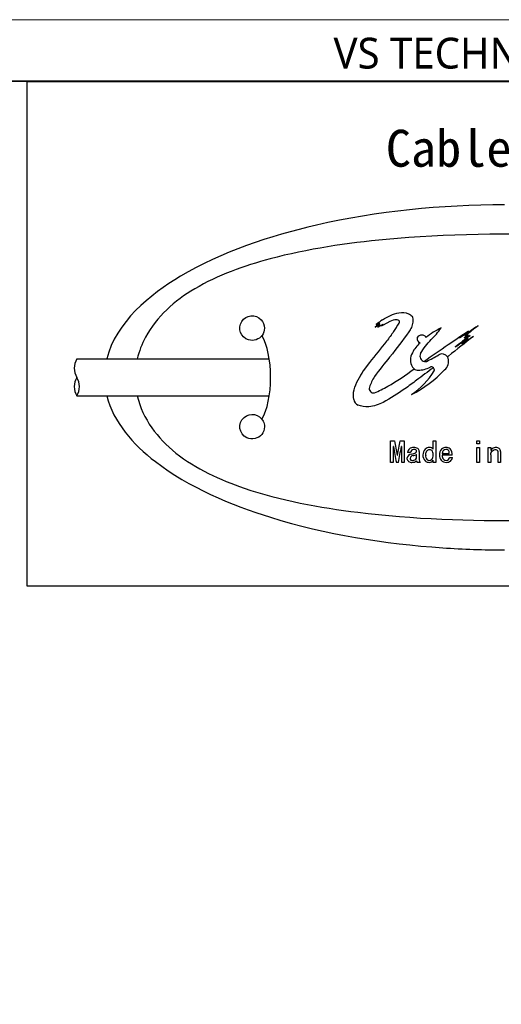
# Model space of a CAD drawing. Header units: millimetres. Extents: x -201 to 202, y 143 to 428.
# Tile 16 of 17: x 119 to 158, y 348 to 428. Entities that reach past the tile are written whole.
import ezdxf

# ---------------------------------------------------------------- set-up
doc = ezdxf.new("R2010")
doc.units = ezdxf.units.MM
doc.header["$LTSCALE"] = 0.25
doc.linetypes.add('HIDDEN', pattern=[9.525, 6.35, -3.175])
for name, color, linetype in [('CABLE 3P', 7, 'Continuous'), ('CABLE TAG (BLUE)', 7, 'Continuous'), ('FORM', 7, 'Continuous')]:
    doc.layers.add(name, color=color, linetype=linetype)
doc.layers.add('EMPTY LINE', color=252, linetype='Continuous', lineweight=0, plot=False)
doc.layers.add('TXT1', color=5, linetype='Continuous', lineweight=15)
doc.styles.add('VS Standard', font='msgothic.ttc', dxfattribs={"height": 3})
doc.styles.add('VST_ﾒｲﾘｵ', font='txt', dxfattribs={"height": 2.5})

msp = doc.modelspace()

# ---------------------------------------------------------------- linework, layer by layer
at = {"layer": 'CABLE 3P', "color": 0}
for p, q in [((123.4643, 400.2141), (139.0941, 400.2141)), ((123.4643, 397.2141), (139.0936, 397.2141))]:
    msp.add_line(p, q, dxfattribs=at)
at = {"layer": 'CABLE 3P'}
for centre, start, end in [((124.6643, 399.4641), 147.994617, 212.005383), ((124.6643, 397.9641), 147.994617, 212.005383), ((122.2643, 397.9641), 327.994617, 32.005383)]:
    msp.add_arc(centre, 1.4151, start, end, dxfattribs=at)
at = {"layer": 'CABLE TAG (BLUE)', "lineweight": 25}
for p, q in [((148.0818, 403.0887), (147.7077, 402.8035)), ((147.7077, 402.8035), (148.0818, 403.006)), ((147.7834, 403.022), (148.0404, 403.1434)), ((147.9076, 402.7834), (148.3428, 403.0319)), ((148.1152, 402.9641), (147.9076, 402.7834)), ((148.0404, 403.1434), (147.9228, 403.0319)), ((147.9228, 403.0319), (148.0818, 403.0887)), ((148.0818, 403.006), (148.0156, 402.9284)), ((148.0156, 402.9284), (148.1152, 402.9641)), ((148.2221, 402.906), (148.7707, 403.2016)), ((148.3428, 403.0319), (148.2221, 402.906)), ((155.249, 402.2362), (154.9322, 401.9272)), ((154.9322, 401.9272), (155.2656, 402.1221)), ((155.0049, 402.094), (155.249, 402.2362)), ((155.2656, 402.1221), (155.0359, 401.876)), ((155.0359, 401.876), (155.3995, 402.1221)), ((153.6502, 400.4484), (153.5652, 400.3829)), ((147.2306, 399.9348), (146.7326, 399.2468)), ((148.9469, 393.5541), (149.2751, 393.5541)), ((148.9469, 391.8167), (148.9469, 393.554)), ((149.7264, 393.5541), (150.0546, 393.5541)), ((150.0546, 393.5541), (150.0546, 391.8167)), ((152.4138, 392.8869), (152.4138, 393.554)), ((152.4138, 393.554), (152.6189, 393.554)), ((152.6189, 393.554), (152.6189, 391.8167)), ((155.9525, 393.554), (156.1576, 393.554)), ((155.9525, 393.3142), (155.9525, 393.554)), ((156.1576, 393.3142), (155.9525, 393.3142)), ((156.1576, 393.554), (156.1576, 393.3142)), ((149.1725, 393.1041), (149.152, 393.1041)), ((149.152, 393.1041), (149.152, 391.8167)), ((149.8495, 393.1041), (149.829, 393.1041)), ((149.8495, 391.8167), (149.8495, 393.1041)), ((150.5572, 392.6184), (150.3316, 392.6184)), ((151.0598, 392.1524), (151.0598, 392.4677)), ((151.265, 392.7075), (151.265, 392.0139)), ((153.142, 392.5473), (153.7164, 392.5473)), ((155.9525, 391.8167), (155.9525, 393.0224)), ((155.9525, 393.0224), (156.1576, 393.0224)), ((156.1576, 393.0224), (156.1576, 391.8167)), ((156.8756, 391.8167), (156.8756, 393.0224)), ((156.8756, 393.0224), (157.0807, 393.0224)), ((157.0807, 393.0224), (157.0807, 392.788)), ((157.0807, 392.4413), (157.0807, 391.8167)), ((157.6757, 391.8167), (157.6757, 392.6718)), ((157.8808, 392.6896), (157.8808, 391.8167)), ((149.152, 391.8167), (148.9469, 391.8167)), ((149.5828, 391.8167), (149.4187, 391.8167)), ((149.4905, 392.406), (149.511, 392.406)), ((150.0546, 391.8167), (149.8495, 391.8167)), ((151.347, 391.8167), (151.1008, 391.8167)), ((152.4138, 391.8167), (152.4138, 391.9881)), ((152.6189, 391.8167), (152.4138, 391.8167)), ((153.9523, 392.406), (153.142, 392.406)), ((153.7267, 392.2221), (153.9626, 392.2221)), ((156.1576, 391.8167), (155.9525, 391.8167)), ((157.0807, 391.8167), (156.8756, 391.8167)), ((157.8808, 391.8167), (157.6757, 391.8167))]:
    msp.add_line(p, q, dxfattribs=at)
at = {"layer": 'CABLE TAG (BLUE)', "lineweight": 18}
for p, q in [((148.0818, 403.0887), (147.7077, 402.8035)), ((147.7077, 402.8035), (148.0818, 403.006)), ((147.7834, 403.022), (148.0404, 403.1434)), ((147.9076, 402.7834), (148.3428, 403.0319)), ((148.1152, 402.9641), (147.9076, 402.7834)), ((148.0404, 403.1434), (147.9228, 403.0319)), ((147.9228, 403.0319), (148.0818, 403.0887)), ((148.0818, 403.006), (148.0156, 402.9284)), ((148.0156, 402.9284), (148.1152, 402.9641)), ((148.2221, 402.906), (148.7707, 403.2016)), ((148.3428, 403.0319), (148.2221, 402.906)), ((155.249, 402.2362), (154.9322, 401.9272)), ((154.9322, 401.9272), (155.2656, 402.1221)), ((155.0049, 402.094), (155.249, 402.2362)), ((155.2656, 402.1221), (155.0359, 401.876)), ((155.0359, 401.876), (155.3995, 402.1221)), ((153.6502, 400.4484), (153.5652, 400.3829)), ((147.2306, 399.9348), (146.7326, 399.2468)), ((148.9469, 393.5541), (149.2751, 393.5541)), ((148.9469, 391.8167), (148.9469, 393.554)), ((149.7264, 393.5541), (150.0546, 393.5541)), ((150.0546, 393.5541), (150.0546, 391.8167)), ((152.4138, 392.8869), (152.4138, 393.554)), ((152.4138, 393.554), (152.6189, 393.554)), ((152.6189, 393.554), (152.6189, 391.8167)), ((155.9525, 393.554), (156.1576, 393.554)), ((155.9525, 393.3142), (155.9525, 393.554)), ((156.1576, 393.3142), (155.9525, 393.3142)), ((156.1576, 393.554), (156.1576, 393.3142)), ((149.1725, 393.1041), (149.152, 393.1041)), ((149.152, 393.1041), (149.152, 391.8167)), ((149.8495, 393.1041), (149.829, 393.1041)), ((149.8495, 391.8167), (149.8495, 393.1041)), ((150.5572, 392.6184), (150.3316, 392.6184)), ((151.0598, 392.1524), (151.0598, 392.4677)), ((151.265, 392.7075), (151.265, 392.0139)), ((153.142, 392.5473), (153.7164, 392.5473)), ((155.9525, 391.8167), (155.9525, 393.0224)), ((155.9525, 393.0224), (156.1576, 393.0224)), ((156.1576, 393.0224), (156.1576, 391.8167)), ((156.8756, 391.8167), (156.8756, 393.0224)), ((156.8756, 393.0224), (157.0807, 393.0224)), ((157.0807, 393.0224), (157.0807, 392.788)), ((157.0807, 392.4413), (157.0807, 391.8167)), ((157.6757, 391.8167), (157.6757, 392.6718)), ((157.8808, 392.6896), (157.8808, 391.8167)), ((149.152, 391.8167), (148.9469, 391.8167)), ((149.5828, 391.8167), (149.4187, 391.8167)), ((149.4905, 392.406), (149.511, 392.406)), ((150.0546, 391.8167), (149.8495, 391.8167)), ((151.347, 391.8167), (151.1008, 391.8167)), ((152.4138, 391.8167), (152.4138, 391.9881)), ((152.6189, 391.8167), (152.4138, 391.8167)), ((153.9523, 392.406), (153.142, 392.406)), ((153.7267, 392.2221), (153.9626, 392.2221)), ((156.1576, 391.8167), (155.9525, 391.8167)), ((157.0807, 391.8167), (156.8756, 391.8167)), ((157.8808, 391.8167), (157.6757, 391.8167))]:
    msp.add_line(p, q, dxfattribs=at)
at = {"layer": 'CABLE TAG (BLUE)', "lineweight": 25}
for centre, radius, start, end in [((203.8972, 325.6114), 95.6094, 125.56311, 125.9378), ((225.1853, 353.7367), 90.2594, 146.837118, 147.340582), ((149.5011, 403.2214), 0.1681, 318.707125, 41.292875), ((237.4776, 279.7302), 147.6537, 123.465611, 124.168814), ((231.9294, 303.5462), 125.0162, 127.366335, 127.974881), ((238.9385, 337.3196), 110.8824, 144.031923, 144.537865), ((155.9903, 396.6169), 6.7791, 115.699343, 127.972931), ((196.4209, 339.5944), 75.1358, 123.193143, 124.720463), ((271.3646, 253.3023), 188.4374, 127.876034, 128.659246), ((253.959, 275.7711), 160.2453, 127.955834, 128.504974), ((230.3508, 305.2874), 122.797, 127.682486, 128.11798), ((248.2186, 265.1112), 165.2734, 124.052849, 124.446316), ((290.3361, 284.9993), 183.5466, 140.540305, 141.230224), ((152.8966, 399.6698), 2.4139, 130.174991, 154.321757), ((311.4738, 171.4595), 278.8663, 124.474231, 124.958152), ((268.3839, 228.1242), 207.3282, 123.075681, 123.420086), ((241.9905, 304.7694), 130.2001, 131.783814, 132.080148), ((151.6825, 400.1413), 1.1199, 149.138077, 211.428691), ((151.7598, 400.4369), 0.4328, 151.302247, 260.65497), ((146.2841, 411.7577), 12.9992, 295.405554, 300.42453), ((153.1301, 400.1035), 0.5171, 32.713227, 120.607534), ((151.7616, 400.4425), 0.4384, 260.548532, 283.111501), ((152.8069, 400.0026), 0.855, 307.993994, 18.325076), ((153.1237, 400.1031), 0.5227, 18.7875, 32.370239), ((146.3863, 405.8883), 9.5544, 296.42151, 316.642835), ((147.2492, 402.4879), 6.1698, 303.313053, 328.204886), ((151.1733, 399.8297), 0.523, 211.383212, 232.062108), ((151.1768, 399.8306), 0.5259, 231.83439, 270.683639), ((151.223, 401.1541), 1.8498, 268.761872, 300.315181), ((152.237, 399.3051), 0.2647, 46.345988, 107.6579), ((152.2303, 399.3019), 0.2708, 346.16714, 45.818649), ((151.2252, 396.5934), 4.206, 148.505094, 161.755627), ((147.5608, 397.8017), 0.3475, 161.802386, 282.974636), ((146.5429, 397.0304), 0.604, 190.779684, 247.901821), ((272.609, 416.1007), 125.3779, 190.359829, 190.893611), ((27.5117, 415.8913), 124.2392, 349.103657, 349.642317), ((258.0032, 413.2469), 110.6791, 190.485843, 191.16438), ((40.2264, 413.3938), 111.4648, 348.83836, 349.512125), ((150.6879, 392.0793), 0.4104, 98.254719, 173.406463), ((150.7441, 392.6006), 0.4129, 130.639968, 177.53271), ((150.7859, 392.5267), 0.4964, 86.79324, 128.746441), ((150.8057, 392.6114), 0.2486, 88.172915, 178.39537), ((150.2864, 394.0712), 1.6224, 282.190824, 296.428614), ((150.3958, 393.8296), 1.5151, 284.402821, 295.99496), ((150.8609, 392.4869), 0.5376, 55.884074, 95.040423), ((150.8429, 392.5181), 0.3431, 63.070049, 94.891436), ((150.9346, 392.7177), 0.1238, 306.660999, 59.052228), ((150.9759, 392.7111), 0.2891, 359.315088, 49.822069), ((152.2605, 392.4054), 0.6954, 135.146951, 222.40317), ((152.0901, 392.548), 0.4744, 90.553333, 132.837693), ((152.0835, 392.5522), 0.4702, 45.380195, 89.751453), ((151.9503, 392.4696), 0.4649, 355.416948, 44.76478), ((151.93, 392.3853), 0.4861, 316.133614, 5.565455), ((153.5297, 392.4557), 0.6154, 135.510327, 184.625805), ((153.4502, 392.4782), 0.5443, 88.969833, 131.336045), ((153.5026, 392.5263), 0.3612, 135.589236, 176.659302), ((153.4777, 392.5295), 0.3415, 96.429838, 133.052102), ((153.4545, 392.6105), 0.2588, 49.047279, 93.32432), ((153.4606, 392.504), 0.5183, 52.253022, 90.071788), ((153.4292, 392.5906), 0.2905, 351.433916, 47.85207), ((153.3695, 392.4898), 0.5888, 351.820639, 46.076552), ((157.9078, 392.1025), 1.0742, 130.943979, 140.344421), ((157.4976, 392.5714), 0.4512, 88.224688, 130.613797), ((157.546, 392.6893), 0.3348, 0.081681, 95.898388), ((157.5034, 392.674), 0.1723, 359.274944, 50.004655), ((150.6284, 392.1628), 0.35, 185.976084, 278.527947), ((150.7015, 392.1413), 0.1751, 179.188272, 283.314697), ((150.7884, 392.0963), 0.2662, 93.400895, 169.735756), ((150.6978, 392.3899), 0.5735, 268.250278, 309.13719), ((150.7299, 392.3611), 0.3904, 271.756877, 327.693967), ((151.2244, 391.9269), 0.1656, 173.701919, 221.735985), ((151.563, 392.0222), 0.2981, 181.588378, 223.58465), ((152.0557, 392.282), 0.4633, 228.225772, 320.624597), ((152.297, 392.3531), 0.5025, 172.942097, 219.836022), ((152.0858, 392.2534), 0.2826, 231.828146, 313.527672), ((153.4449, 392.3478), 0.5317, 173.708952, 272.737114), ((153.5587, 392.3423), 0.4215, 171.305179, 225.852489), ((153.45, 392.2894), 0.3106, 233.468999, 273.745024), ((153.493, 392.2122), 0.2339, 264.409001, 2.409954), ((153.49, 392.3271), 0.5108, 267.781978, 308.602565), ((153.5008, 392.2763), 0.465, 311.474653, 353.300033)]:
    msp.add_arc(centre, radius, start, end, dxfattribs=at)
at = {"layer": 'CABLE TAG (BLUE)', "lineweight": 18}
for centre, radius, start, end in [((203.8972, 325.6114), 95.6094, 125.56311, 125.9378), ((225.1853, 353.7367), 90.2594, 146.837118, 147.340582), ((149.5011, 403.2214), 0.1681, 318.707125, 41.292875), ((237.4776, 279.7302), 147.6537, 123.465611, 124.168814), ((231.9294, 303.5462), 125.0162, 127.366335, 127.974881), ((238.9385, 337.3196), 110.8824, 144.031923, 144.537865), ((155.9903, 396.6169), 6.7791, 115.699343, 127.972931), ((196.4209, 339.5944), 75.1358, 123.193143, 124.720463), ((271.3646, 253.3023), 188.4374, 127.876034, 128.659246), ((253.959, 275.7711), 160.2453, 127.955834, 128.504974), ((230.3508, 305.2874), 122.797, 127.682486, 128.11798), ((248.2186, 265.1112), 165.2734, 124.052849, 124.446316), ((290.3361, 284.9993), 183.5466, 140.540305, 141.230224), ((152.8966, 399.6698), 2.4139, 130.174991, 154.321757), ((311.4738, 171.4595), 278.8663, 124.474231, 124.958152), ((268.3839, 228.1242), 207.3282, 123.075681, 123.420086), ((241.9905, 304.7694), 130.2001, 131.783814, 132.080148), ((151.6825, 400.1413), 1.1199, 149.138077, 211.428691), ((151.7598, 400.4369), 0.4328, 151.302247, 260.65497), ((146.2841, 411.7577), 12.9992, 295.405554, 300.42453), ((153.1301, 400.1035), 0.5171, 32.713227, 120.607534), ((151.7616, 400.4425), 0.4384, 260.548532, 283.111501), ((152.8069, 400.0026), 0.855, 307.993994, 18.325076), ((153.1237, 400.1031), 0.5227, 18.7875, 32.370239), ((146.3863, 405.8883), 9.5544, 296.42151, 316.642835), ((147.2492, 402.4879), 6.1698, 303.313053, 328.204886), ((151.1733, 399.8297), 0.523, 211.383212, 232.062108), ((151.1768, 399.8306), 0.5259, 231.83439, 270.683639), ((151.223, 401.1541), 1.8498, 268.761872, 300.315181), ((152.237, 399.3051), 0.2647, 46.345988, 107.6579), ((152.2303, 399.3019), 0.2708, 346.16714, 45.818649), ((151.2252, 396.5934), 4.206, 148.505094, 161.755627), ((147.5608, 397.8017), 0.3475, 161.802386, 282.974636), ((146.5429, 397.0304), 0.604, 190.779684, 247.901821), ((272.609, 416.1007), 125.3779, 190.359829, 190.893611), ((27.5117, 415.8913), 124.2392, 349.103657, 349.642317), ((258.0032, 413.2469), 110.6791, 190.485843, 191.16438), ((40.2264, 413.3938), 111.4648, 348.83836, 349.512125), ((150.6879, 392.0793), 0.4104, 98.254719, 173.406463), ((150.7441, 392.6006), 0.4129, 130.639968, 177.53271), ((150.7859, 392.5267), 0.4964, 86.79324, 128.746441), ((150.8057, 392.6114), 0.2486, 88.172915, 178.39537), ((150.2864, 394.0712), 1.6224, 282.190824, 296.428614), ((150.3958, 393.8296), 1.5151, 284.402821, 295.99496), ((150.8609, 392.4869), 0.5376, 55.884074, 95.040423), ((150.8429, 392.5181), 0.3431, 63.070049, 94.891436), ((150.9346, 392.7177), 0.1238, 306.660999, 59.052228), ((150.9759, 392.7111), 0.2891, 359.315088, 49.822069), ((152.2605, 392.4054), 0.6954, 135.146951, 222.40317), ((152.0901, 392.548), 0.4744, 90.553333, 132.837693), ((152.0835, 392.5522), 0.4702, 45.380195, 89.751453), ((151.9503, 392.4696), 0.4649, 355.416948, 44.76478), ((151.93, 392.3853), 0.4861, 316.133614, 5.565455), ((153.5297, 392.4557), 0.6154, 135.510327, 184.625805), ((153.4502, 392.4782), 0.5443, 88.969833, 131.336045), ((153.5026, 392.5263), 0.3612, 135.589236, 176.659302), ((153.4777, 392.5295), 0.3415, 96.429838, 133.052102), ((153.4545, 392.6105), 0.2588, 49.047279, 93.32432), ((153.4606, 392.504), 0.5183, 52.253022, 90.071788), ((153.4292, 392.5906), 0.2905, 351.433916, 47.85207), ((153.3695, 392.4898), 0.5888, 351.820639, 46.076552), ((157.9078, 392.1025), 1.0742, 130.943979, 140.344421), ((157.4976, 392.5714), 0.4512, 88.224688, 130.613797), ((157.546, 392.6893), 0.3348, 0.081681, 95.898388), ((157.5034, 392.674), 0.1723, 359.274944, 50.004655), ((150.6284, 392.1628), 0.35, 185.976084, 278.527947), ((150.7015, 392.1413), 0.1751, 179.188272, 283.314697), ((150.7884, 392.0963), 0.2662, 93.400895, 169.735756), ((150.6978, 392.3899), 0.5735, 268.250278, 309.13719), ((150.7299, 392.3611), 0.3904, 271.756877, 327.693967), ((151.2244, 391.9269), 0.1656, 173.701919, 221.735985), ((151.563, 392.0222), 0.2981, 181.588378, 223.58465), ((152.0557, 392.282), 0.4633, 228.225772, 320.624597), ((152.297, 392.3531), 0.5025, 172.942097, 219.836022), ((152.0858, 392.2534), 0.2826, 231.828146, 313.527672), ((153.4449, 392.3478), 0.5317, 173.708952, 272.737114), ((153.5587, 392.3423), 0.4215, 171.305179, 225.852489), ((153.45, 392.2894), 0.3106, 233.468999, 273.745024), ((153.493, 392.2122), 0.2339, 264.409001, 2.409954), ((153.49, 392.3271), 0.5108, 267.781978, 308.602565), ((153.5008, 392.2763), 0.465, 311.474653, 353.300033)]:
    msp.add_arc(centre, radius, start, end, dxfattribs=at)
at = {"layer": 'CABLE TAG (BLUE)'}
msp.add_ellipse((137.7033, 398.7158), major_axis=(0, -4), ratio=0.375, start_param=0.5585724, end_param=2.5816528, dxfattribs=at)
for points, knots in [([(158.2043, 412.7156), (153.0614, 412.7134), (147.8712, 412.2068), (139.1904, 410.2142), (135.1862, 408.8906), (129.4001, 405.4516), (126.6325, 403.184), (125.8911, 400.2141)], [5.6003084, 5.6003084, 5.6003084, 5.6003084, 7.9254145, 7.9254145, 9.6774696, 9.6774696, 10.9998668, 10.9998668, 10.9998668, 10.9998668]), ([(188.0347, 400.2141), (188.0231, 400.2642), (187.7504, 401.3907), (187.1832, 402.4306), (185.3955, 404.6531), (183.84, 405.7185), (180.0638, 407.6023), (177.5848, 408.3195), (171.4496, 409.6229), (167.3489, 410.0272), (158.7008, 410.447), (153.4397, 410.3669), (145.445, 409.6158), (142.1912, 409.1425), (137.045, 407.7753), (134.9005, 407.0074), (131.4083, 404.9334), (129.9475, 403.6617), (128.7409, 401.4204), (128.5158, 400.8263), (128.3755, 400.2141)], [0.01035204, 0.01035204, 0.01035204, 0.01035204, 0.01141096, 0.03423289, 0.03423289, 0.07201313, 0.07201313, 0.12491301, 0.12491301, 0.20567559, 0.20567559, 0.30946049, 0.30946049, 0.37654152, 0.37654152, 0.42356393, 0.42356393, 0.46458948, 0.46458948, 0.47834761, 0.47834761, 0.47834761, 0.47834761]), ([(138.7043, 402.7151), (138.7043, 402.966), (138.6068, 403.2145), (137.9839, 403.8793), (137.2106, 403.8028), (136.5086, 402.6978), (136.7731, 401.9554), (137.8133, 401.6352), (138.5062, 401.8739), (138.7043, 402.5053), (138.7043, 402.7151)], [0, 0, 0, 0, 0.4027051, 0.4027051, 1.4519729, 1.4519729, 2.5053478, 2.5053478, 3.1720145, 3.5053478, 3.5053478, 3.5053478, 3.5053478]), ([(125.8908, 397.2141), (126.4248, 395.0908), (128.0323, 393.2721), (132.5272, 389.8123), (136.0149, 388.3469), (143.655, 385.975), (148.463, 385.2011), (154.8562, 384.7705), (156.5308, 384.7134), (158.2043, 384.7128)], [11.4633396, 11.4633396, 11.4633396, 11.4633396, 12.5062175, 12.5062175, 14.0513399, 14.0513399, 16.2097838, 16.2097838, 16.9744391, 16.9744391, 16.9744391, 16.9744391]), ([(128.375, 397.2141), (128.8083, 395.3247), (130.0202, 393.766), (133.1116, 391.3014), (135.1197, 390.3832), (139.967, 388.7391), (143.2134, 388.1462), (150.725, 387.2222), (155.4689, 387.0361), (164.0098, 387.1664), (168.3905, 387.4515), (175.1876, 388.53), (178.0568, 389.1712), (182.493, 390.9387), (184.3894, 391.9716), (186.8837, 394.4576), (187.6965, 395.7496), (188.0336, 397.2141)], [0.50033028, 0.50033028, 0.50033028, 0.50033028, 0.54308094, 0.54308094, 0.58893761, 0.58893761, 0.65818618, 0.65818618, 0.75761553, 0.75761553, 0.84813874, 0.84813874, 0.91060622, 0.91060622, 0.95517612, 0.95517612, 0.98889495, 0.98889495, 0.98889495, 0.98889495]), ([(138.7043, 394.7151), (138.7043, 394.8687), (138.6685, 395.0224), (138.3054, 395.7503), (137.5357, 395.8988), (136.5027, 394.9897), (136.6256, 394.1169), (137.6939, 393.6152), (138.4703, 393.8052), (138.7043, 394.487), (138.7043, 394.7151)], [0, 0, 0, 0, 0.225688, 0.225688, 1.1812037, 1.1812037, 2.231792, 2.231792, 2.8984587, 3.231792, 3.231792, 3.231792, 3.231792])]:
    msp.add_open_spline(points, degree=3, knots=knots, dxfattribs=at)
at = {"layer": 'CABLE TAG (BLUE)', "lineweight": 25}
for points, knots in [([(148.2908, 403.3873), (148.6965, 403.6672), (149.149, 403.8581), (149.8782, 404.0193), (150.2953, 403.9809), (150.6075, 403.761), (150.6924, 403.68)], [0, 0, 0, 0, 1, 1, 1.524008, 1.7616449, 1.7616449, 1.7616449, 1.7616449]), ([(150.6928, 403.6796), (150.7042, 403.6688), (150.7125, 403.6547), (150.7854, 403.3389), (150.7346, 402.908), (150.5079, 402.518), (150.4201, 402.408)], [0, 0, 0, 0, 0.9889197, 0.9889197, 20.7019194, 29.7443482, 29.7443482, 29.7443482, 29.7443482]), ([(149.6275, 403.3324), (149.538, 403.3771), (149.4201, 403.3949), (149.1276, 403.3521), (148.9334, 403.2888), (148.7707, 403.2016)], [0, 0, 0, 0, 1, 1.1167322, 2.9167356, 2.9167356, 2.9167356, 2.9167356]), ([(150.4201, 402.408), (149.9396, 401.718), (149.4257, 401.0353), (148.4601, 399.8568), (148.0402, 399.3207), (147.6388, 398.7907)], [0, 0, 0, 0, 1, 1.0158545, 1.8009986, 1.8009986, 1.8009986, 1.8009986]), ([(151.3394, 401.5142), (151.2847, 401.5374), (151.1418, 401.6556), (151.1083, 401.8253), (151.2256, 402.1829), (151.5545, 402.2549), (151.7756, 402.0422), (151.7997, 402.0055), (151.8192, 401.9609)], [0, 0, 0, 0, 0.12389318, 0.37167954, 0.37167954, 0.89546486, 0.89546486, 0.99999986, 0.99999986, 0.99999986, 0.99999986]), ([(151.3802, 400.6447), (151.6208, 401.0757), (151.9071, 401.4487), (152.5379, 402.0679), (152.8134, 402.3904), (153.0505, 402.7255)], [0, 0, 0, 0, 1, 1, 1.8437753, 1.8437753, 1.8437753, 1.8437753]), ([(145.9496, 396.9174), (145.8994, 397.1807), (145.9153, 397.4416), (146.0573, 397.9918), (146.1677, 398.2605), (146.4547, 398.7616), (146.5936, 399.0042), (146.7326, 399.2468)], [0, 0, 0, 0, 1.0774078, 1.0774078, 2.3189238, 2.3189238, 3.4857137, 3.4857137, 3.4857137, 3.4857137]), ([(152.4193, 399.4963), (151.964, 399.1629), (151.1918, 398.5823), (149.875, 397.6003), (148.9501, 397.0219), (147.9863, 396.4933), (147.5749, 396.3687), (146.8793, 396.3141), (146.5733, 396.3644), (146.3157, 396.4708)], [0.0000011, 0.0000011, 0.0000011, 0.0000011, 1.0102985, 1.7226771, 2.9727554, 2.9727554, 3.7065267, 3.7388752, 4.2373446, 4.2373446, 4.2373446, 4.2373446]), ([(147.6388, 397.463), (148.0112, 397.6083), (148.3757, 397.7895), (149.461, 398.4118), (150.1759, 398.8917), (150.8517, 399.417)], [0, 0, 0, 0, 1.1543793, 1.1543793, 3.5814679, 3.5814679, 3.5814679, 3.5814679]), ([(151.7983, 392.4148), (151.7983, 392.5085), (151.8215, 392.6892), (152.0252, 392.8962), (152.2176, 392.8518), (152.2804, 392.797)], [0.0013756, 0.0013756, 0.0013756, 0.0013756, 0.688726, 1.3128306, 1.8966329, 1.8966329, 1.8966329, 1.8966329]), ([(157.0807, 392.4414), (157.0807, 392.5672), (157.1522, 392.7226), (157.3925, 392.8809), (157.5507, 392.8613), (157.6141, 392.806)], [0.0019055, 0.0019055, 0.0019055, 0.0019055, 1.0130926, 1.4393228, 2.0793021, 2.0793021, 2.0793021, 2.0793021])]:
    msp.add_open_spline(points, degree=3, knots=knots, dxfattribs=at)
at = {"layer": 'CABLE TAG (BLUE)', "lineweight": 18}
for points, knots in [([(148.2908, 403.3873), (148.6965, 403.6672), (149.149, 403.8581), (149.8782, 404.0193), (150.2953, 403.9809), (150.6075, 403.761), (150.6924, 403.68)], [0, 0, 0, 0, 1, 1, 1.524008, 1.7616449, 1.7616449, 1.7616449, 1.7616449]), ([(150.6928, 403.6796), (150.7042, 403.6688), (150.7125, 403.6547), (150.7854, 403.3389), (150.7346, 402.908), (150.5079, 402.518), (150.4201, 402.408)], [0, 0, 0, 0, 0.9889197, 0.9889197, 20.7019194, 29.7443482, 29.7443482, 29.7443482, 29.7443482]), ([(149.6275, 403.3324), (149.538, 403.3771), (149.4201, 403.3949), (149.1276, 403.3521), (148.9334, 403.2888), (148.7707, 403.2016)], [0, 0, 0, 0, 1, 1.1167322, 2.9167356, 2.9167356, 2.9167356, 2.9167356]), ([(150.4201, 402.408), (149.9396, 401.718), (149.4257, 401.0353), (148.4601, 399.8568), (148.0402, 399.3207), (147.6388, 398.7907)], [0, 0, 0, 0, 1, 1.0158545, 1.8009986, 1.8009986, 1.8009986, 1.8009986]), ([(151.3394, 401.5142), (151.2847, 401.5374), (151.1418, 401.6556), (151.1083, 401.8253), (151.2256, 402.1829), (151.5545, 402.2549), (151.7756, 402.0422), (151.7997, 402.0055), (151.8192, 401.9609)], [0, 0, 0, 0, 0.12389318, 0.37167954, 0.37167954, 0.89546486, 0.89546486, 0.99999986, 0.99999986, 0.99999986, 0.99999986]), ([(151.3802, 400.6447), (151.6208, 401.0757), (151.9071, 401.4487), (152.5379, 402.0679), (152.8134, 402.3904), (153.0505, 402.7255)], [0, 0, 0, 0, 1, 1, 1.8437753, 1.8437753, 1.8437753, 1.8437753]), ([(145.9496, 396.9174), (145.8994, 397.1807), (145.9153, 397.4416), (146.0573, 397.9918), (146.1677, 398.2605), (146.4547, 398.7616), (146.5936, 399.0042), (146.7326, 399.2468)], [0, 0, 0, 0, 1.0774078, 1.0774078, 2.3189238, 2.3189238, 3.4857137, 3.4857137, 3.4857137, 3.4857137]), ([(152.4193, 399.4963), (151.964, 399.1629), (151.1918, 398.5823), (149.875, 397.6003), (148.9501, 397.0219), (147.9863, 396.4933), (147.5749, 396.3687), (146.8793, 396.3141), (146.5733, 396.3644), (146.3157, 396.4708)], [0.0000011, 0.0000011, 0.0000011, 0.0000011, 1.0102985, 1.7226771, 2.9727554, 2.9727554, 3.7065267, 3.7388752, 4.2373446, 4.2373446, 4.2373446, 4.2373446]), ([(147.6388, 397.463), (148.0112, 397.6083), (148.3757, 397.7895), (149.461, 398.4118), (150.1759, 398.8917), (150.8517, 399.417)], [0, 0, 0, 0, 1.1543793, 1.1543793, 3.5814679, 3.5814679, 3.5814679, 3.5814679]), ([(151.7983, 392.4148), (151.7983, 392.5085), (151.8215, 392.6892), (152.0252, 392.8962), (152.2176, 392.8518), (152.2804, 392.797)], [0.0013756, 0.0013756, 0.0013756, 0.0013756, 0.688726, 1.3128306, 1.8966329, 1.8966329, 1.8966329, 1.8966329]), ([(157.0807, 392.4414), (157.0807, 392.5672), (157.1522, 392.7226), (157.3925, 392.8809), (157.5507, 392.8613), (157.6141, 392.806)], [0.0019055, 0.0019055, 0.0019055, 0.0019055, 1.0130926, 1.4393228, 2.0793021, 2.0793021, 2.0793021, 2.0793021])]:
    msp.add_open_spline(points, degree=3, knots=knots, dxfattribs=at)
at = {"layer": 'EMPTY LINE'}
msp.add_line((201.5, 427.75), (-201.5, 427.75), dxfattribs=at)
at = {"layer": 'FORM', "linetype": 'HIDDEN'}
msp.add_lwpolyline([(-196.5, 422.75), (196.5, 422.75), (196.5, 147.75), (-196.5, 147.75)], close=True, dxfattribs=at)
at = {"layer": 'FORM'}
for points in [[(-196.5, 422.75), (-196.5, 147.75), (-78.5, 147.75), (-78.5, 159.75), (16.5, 159.75), (16.5, 177.25), (196.5, 177.25), (196.5, 422.75), (-196.5, 422.75)], [(196.4784, 422.7158), (119.3906, 422.7158), (119.3906, 381.8089), (196.4784, 381.8089)]]:
    msp.add_lwpolyline(points, close=True, dxfattribs=at)

# ---------------------------------------------------------------- texts
at = {"layer": 'FORM', "insert": (194.5, 423.75), "char_height": 2.5, "attachment_point": 9, "style": 'VST_ﾒｲﾘｵ'}
msp.add_mtext('{\\fMeiryo|b0|i0|c128|p50;VS TECHNOLOGY CORPORATION}', dxfattribs=at)
at = {"layer": 'TXT1', "color": 5, "insert": (148.56, 418.8156), "char_height": 3, "width": 22.720286, "attachment_point": 1, "style": 'VS Standard'}
msp.add_mtext('Cable tag ', dxfattribs=at)

doc.saveas('drawing.dxf')
